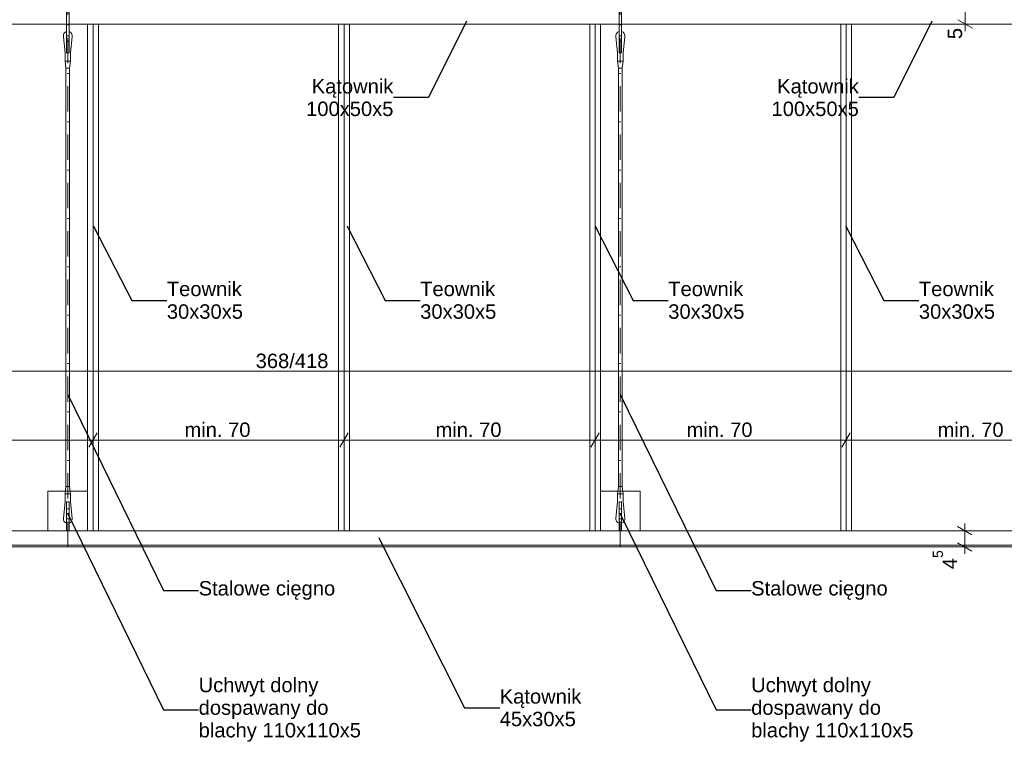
# Model space of a CAD drawing. Extents: x -72608 to -57388, y 19595 to 34464.
# Tile 8 of 12: x -67973 to -65240, y 31040 to 33044. Entities that reach past the tile are written whole.
import ezdxf

# ---------------------------------------------------------------- set-up
doc = ezdxf.new("R2010")
doc.units = 0
doc.header["$MEASUREMENT"] = 0
doc.linetypes.add('Dot & Dashed', pattern=[134.055552, 70.555553, -35.277777, 0, -28.222222])
for name, color, linetype, lineweight in [('arch opisy_Nr_Pióra__21', 7, 'Continuous', 13), ('ARCH STAL_Nr_Pióra__6', 5, 'Continuous', 13), ('Arch wyposażenie_Nr_Pióra__6', 5, 'Continuous', 13), ('INWENT WYMIARY_Nr_Pióra__1', 7, 'Continuous', 25), ('INWENT WYMIARY_Nr_Pióra__21', 7, 'Continuous', 13)]:
    doc.layers.add(name, color=color, linetype=linetype, lineweight=lineweight)
doc.layers.add('INWENT WYMIARY', color=7, linetype='Continuous')
doc.styles.add('GENERATED_STYLE_1', font='arial.ttf')
doc.styles.add('GENERATED_STYLE_2', font='arial.ttf')
doc.styles.add('GENERATED_STYLE_4', font='arial.ttf')
doc.dimstyles.new('GENERATED_STYLE__1', dxfattribs={"dimtxt": 40, "dimasz": 30.4, "dimexe": 0.18, "dimexo": 0, "dimgap": 0.09, "dimtad": 1, "dimtih": 1, "dimtoh": 1, "dimdec": 0, "dimlfac": 0.1, "dimzin": 0, "dimdsep": 46, "dimtxsty": 'GENERATED_STYLE_1', "dimblk": 'ARROWHEAD_2', "dimblk1": 'ARROWHEAD_2', "dimblk2": 'ARROWHEAD_2', "dimcen": 0.09, "dimclrd": 7, "dimclre": 7, "dimclrt": 7, "dimadec": 0, "dimazin": 0, "dimtfac": 1, "dimtdec": 4, "dimtmove": 0, "dimatfit": 3, "dimfxl": 0, "dimtolj": 1, "dimtzin": 0, "dimarcsym": 0})
doc.dimstyles.new('GENERATED_STYLE__2', dxfattribs={"dimtxt": 40, "dimasz": 30.4, "dimexe": 0.18, "dimexo": 0, "dimgap": 0.09, "dimtad": 1, "dimdec": 0, "dimlfac": 0.1, "dimzin": 0, "dimdsep": 46, "dimtxsty": 'GENERATED_STYLE_1', "dimblk": 'ARROWHEAD_2', "dimblk1": 'ARROWHEAD_2', "dimblk2": 'ARROWHEAD_2', "dimcen": 0.09, "dimclrd": 7, "dimclre": 7, "dimclrt": 7, "dimadec": 0, "dimazin": 0, "dimtfac": 1, "dimtdec": 4, "dimtmove": 0, "dimatfit": 3, "dimfxl": 0, "dimtolj": 1, "dimtzin": 0, "dimarcsym": 0})
doc.dimstyles.new('GENERATED_STYLE__3', dxfattribs={"dimtxt": 40, "dimasz": 30.4, "dimexe": 0.18, "dimexo": 0, "dimgap": 0.09, "dimtad": 1, "dimtih": 1, "dimtoh": 1, "dimdec": 0, "dimlfac": 0.1, "dimzin": 0, "dimdsep": 46, "dimtxsty": 'GENERATED_STYLE_1', "dimblk": 'ARROWHEAD_2', "dimblk1": 'ARROWHEAD_2', "dimblk2": 'ARROWHEAD_2', "dimcen": 0.09, "dimclrd": 7, "dimclre": 7, "dimclrt": 7, "dimadec": 0, "dimazin": 0, "dimtfac": 1, "dimtdec": 4, "dimtmove": 2, "dimatfit": 3, "dimfxl": 0, "dimtolj": 1, "dimtzin": 0, "dimarcsym": 0})
doc.dimstyles.new('GENERATED_STYLE__6', dxfattribs={"dimtxt": 0.18, "dimasz": 54.72, "dimexe": 0.18, "dimexo": 0.0625, "dimgap": 0.09, "dimtad": 0, "dimtih": 1, "dimtoh": 1, "dimdec": 4, "dimzin": 0, "dimdsep": 46, "dimcen": 0.09, "dimadec": 0, "dimazin": 0, "dimtfac": 1, "dimtdec": 4, "dimtmove": 0, "dimatfit": 3, "dimldrblk": 'ARROWHEAD_5', "dimfxl": 0, "dimtolj": 1, "dimtzin": 0, "dimarcsym": 0})

# ---------------------------------------------------------------- blocks, each defined once
blk = doc.blocks.new('*D21')
at = {"layer": 'INWENT WYMIARY_Nr_Pióra__21', "linetype": 'Continuous'}
for p, q in [((-69151.1, 32089.7), (-69174.2, 32049.7)), ((-69162.7, 32039.7), (-69162.7, 32099.7)), ((-64994.2, 32049.7), (-64971.1, 32089.7)), ((-64982.7, 32039.7), (-64982.7, 32099.7)), ((-69182.3, 32069.7), (-69162.7, 32069.7)), ((-69162.7, 32069.7), (-64982.7, 32069.7)), ((-64982.7, 32069.7), (-64963.1, 32069.7))]:
    blk.add_line(p, q, dxfattribs=at)
at = {"layer": 'INWENT WYMIARY_Nr_Pióra__1', "insert": (-67318, 32077.7), "char_height": 40, "attachment_point": 7, "style": 'GENERATED_STYLE_1'}
blk.add_mtext('{368/418}', dxfattribs=at)
blk = doc.blocks.new('ARROWHEAD_2')
at = {"color": 0, "linetype": 'Continuous', "lineweight": 0}
for p, q in [((0, 0), (-1, 0)), ((-0.378, -0.655), (0.378, 0.655))]:
    blk.add_line(p, q, dxfattribs=at)
blk = doc.blocks.new('*D22')
at = {"layer": 'INWENT WYMIARY_Nr_Pióra__21', "linetype": 'Continuous'}
for p, q in [((-69151.1, 31898.7), (-69174.2, 31858.7)), ((-69162.7, 31848.7), (-69162.7, 31908.7)), ((-68454.5, 31898.7), (-68477.6, 31858.7)), ((-68466, 31848.7), (-68466, 31908.7)), ((-69182.3, 31878.7), (-69162.7, 31878.7)), ((-69162.7, 31878.7), (-68466, 31878.7))]:
    blk.add_line(p, q, dxfattribs=at)
at = {"layer": 'INWENT WYMIARY_Nr_Pióra__1', "char_height": 40, "attachment_point": 7, "style": 'GENERATED_STYLE_1'}
for insert in [(-68908.9, 31886.7), (-68212.2, 31886.7), (-67515.6, 31886.7), (-66818.9, 31886.7), (-66122.2, 31886.7), (-65425.6, 31886.7)]:
    blk.add_mtext('{min. 70}', dxfattribs=dict(at, insert=insert))
blk = doc.blocks.new('*D23')
at = {"layer": 'INWENT WYMIARY_Nr_Pióra__21', "linetype": 'Continuous'}
for p, q in [((-68454.5, 31898.7), (-68477.6, 31858.7)), ((-68466, 31848.7), (-68466, 31908.7)), ((-67757.8, 31898.7), (-67780.9, 31858.7)), ((-67769.4, 31848.7), (-67769.4, 31908.7)), ((-68466, 31878.7), (-67769.4, 31878.7))]:
    blk.add_line(p, q, dxfattribs=at)
at = {"layer": 'INWENT WYMIARY_Nr_Pióra__1', "char_height": 40, "attachment_point": 7, "style": 'GENERATED_STYLE_1'}
for insert in [(-68908.9, 31886.7), (-68212.2, 31886.7), (-67515.6, 31886.7), (-66818.9, 31886.7), (-66122.2, 31886.7), (-65425.6, 31886.7)]:
    blk.add_mtext('{min. 70}', dxfattribs=dict(at, insert=insert))
blk = doc.blocks.new('*D24')
at = {"layer": 'INWENT WYMIARY_Nr_Pióra__21', "linetype": 'Continuous'}
for p, q in [((-67757.8, 31898.7), (-67780.9, 31858.7)), ((-67769.4, 31848.7), (-67769.4, 31908.7)), ((-67061.1, 31898.7), (-67084.2, 31858.7)), ((-67072.7, 31848.7), (-67072.7, 31908.7)), ((-67769.4, 31878.7), (-67072.7, 31878.7))]:
    blk.add_line(p, q, dxfattribs=at)
at = {"layer": 'INWENT WYMIARY_Nr_Pióra__1', "char_height": 40, "attachment_point": 7, "style": 'GENERATED_STYLE_1'}
for insert in [(-68908.9, 31886.7), (-68212.2, 31886.7), (-67515.6, 31886.7), (-66818.9, 31886.7), (-66122.2, 31886.7), (-65425.6, 31886.7)]:
    blk.add_mtext('{min. 70}', dxfattribs=dict(at, insert=insert))
blk = doc.blocks.new('*D25')
at = {"layer": 'INWENT WYMIARY_Nr_Pióra__21', "linetype": 'Continuous'}
for p, q in [((-67061.1, 31898.7), (-67084.2, 31858.7)), ((-67072.7, 31848.7), (-67072.7, 31908.7)), ((-66364.5, 31898.7), (-66387.6, 31858.7)), ((-66376, 31848.7), (-66376, 31908.7)), ((-67072.7, 31878.7), (-66376, 31878.7))]:
    blk.add_line(p, q, dxfattribs=at)
at = {"layer": 'INWENT WYMIARY_Nr_Pióra__1', "char_height": 40, "attachment_point": 7, "style": 'GENERATED_STYLE_1'}
for insert in [(-68908.9, 31886.7), (-68212.2, 31886.7), (-67515.6, 31886.7), (-66818.9, 31886.7), (-66122.2, 31886.7), (-65425.6, 31886.7)]:
    blk.add_mtext('{min. 70}', dxfattribs=dict(at, insert=insert))
blk = doc.blocks.new('*D26')
at = {"layer": 'INWENT WYMIARY_Nr_Pióra__21', "linetype": 'Continuous'}
for p, q in [((-66364.5, 31898.7), (-66387.6, 31858.7)), ((-66376, 31848.7), (-66376, 31908.7)), ((-65667.8, 31898.7), (-65690.9, 31858.7)), ((-65679.4, 31848.7), (-65679.4, 31908.7)), ((-66376, 31878.7), (-65679.4, 31878.7))]:
    blk.add_line(p, q, dxfattribs=at)
at = {"layer": 'INWENT WYMIARY_Nr_Pióra__1', "char_height": 40, "attachment_point": 7, "style": 'GENERATED_STYLE_1'}
for insert in [(-68908.9, 31886.7), (-68212.2, 31886.7), (-67515.6, 31886.7), (-66818.9, 31886.7), (-66122.2, 31886.7), (-65425.6, 31886.7)]:
    blk.add_mtext('{min. 70}', dxfattribs=dict(at, insert=insert))
blk = doc.blocks.new('*D27')
at = {"layer": 'INWENT WYMIARY_Nr_Pióra__21', "linetype": 'Continuous'}
for p, q in [((-65667.8, 31898.7), (-65690.9, 31858.7)), ((-65679.4, 31848.7), (-65679.4, 31908.7)), ((-64994.2, 31858.7), (-64971.1, 31898.7)), ((-64982.7, 31848.7), (-64982.7, 31908.7)), ((-65679.4, 31878.7), (-64982.7, 31878.7)), ((-64982.7, 31878.7), (-64963.1, 31878.7))]:
    blk.add_line(p, q, dxfattribs=at)
at = {"layer": 'INWENT WYMIARY_Nr_Pióra__1', "char_height": 40, "attachment_point": 7, "style": 'GENERATED_STYLE_1'}
for insert in [(-68908.9, 31886.7), (-68212.2, 31886.7), (-67515.6, 31886.7), (-66818.9, 31886.7), (-66122.2, 31886.7), (-65425.6, 31886.7)]:
    blk.add_mtext('{min. 70}', dxfattribs=dict(at, insert=insert))
blk = doc.blocks.new('*D30')
at = {"layer": 'INWENT WYMIARY_Nr_Pióra__21', "linetype": 'Continuous'}
for p, q in [((-65350.3, 31627.3), (-65350.3, 31646.9)), ((-65320.3, 31627.3), (-65380.3, 31627.3)), ((-65330.3, 31615.8), (-65370.3, 31638.9)), ((-65350.3, 31582.3), (-65350.3, 31627.3)), ((-65370.3, 31593.9), (-65330.3, 31570.8)), ((-65320.3, 31582.3), (-65380.3, 31582.3)), ((-65350.3, 31562.7), (-65350.3, 31582.3))]:
    blk.add_line(p, q, dxfattribs=at)
at = {"layer": 'INWENT WYMIARY_Nr_Pióra__1', "insert": (-65371.6, 31520.4), "char_height": 40, "attachment_point": 7, "rotation": 90, "style": 'GENERATED_STYLE_2'}
blk.add_mtext('{4\\A1{\\H0.7x;\\S5^  ;}}', dxfattribs=at)
blk = doc.blocks.new('*D34')
at = {"layer": 'INWENT WYMIARY_Nr_Pióra__21', "linetype": 'Continuous'}
for p, q in [((-65328.9, 33070.8), (-65368.9, 33093.9)), ((-65348.9, 33082.3), (-65348.9, 33101.9)), ((-65318.9, 33082.3), (-65378.9, 33082.3)), ((-65348.9, 33032.3), (-65348.9, 33082.3)), ((-65368.9, 33043.9), (-65328.9, 33020.8)), ((-65318.9, 33032.3), (-65378.9, 33032.3)), ((-65348.9, 33012.7), (-65348.9, 33032.3))]:
    blk.add_line(p, q, dxfattribs=at)
at = {"layer": 'INWENT WYMIARY_Nr_Pióra__1', "insert": (-65356.9, 32990.4), "char_height": 40, "attachment_point": 7, "rotation": 90, "style": 'GENERATED_STYLE_1'}
blk.add_mtext('{5}', dxfattribs=at)
blk = doc.blocks.new('ARROWHEAD_5')
at = {"color": 0, "linetype": 'Continuous', "lineweight": 0}
blk.add_line((0, 0), (-1, 0), dxfattribs=at)
blk.add_solid([(-1, 0.2679), (0, 0), (-1, -0.2679), (-1, 0.2679)], dxfattribs=at)

msp = doc.modelspace()

# ---------------------------------------------------------------- linework, layer by layer
at = {"layer": 'ARCH STAL_Nr_Pióra__6', "linetype": 'Continuous'}
for p, q in [((-69117.7, 33032.3), (-65027.7, 33032.3)), ((-67784.4, 33032.3), (-67784.4, 31627.3)), ((-67769.4, 33032.3), (-67769.4, 31627.3)), ((-67754.4, 33032.3), (-67754.4, 31627.3)), ((-67087.7, 33032.3), (-67087.7, 31627.3)), ((-67072.7, 33032.3), (-67072.7, 31627.3)), ((-67057.7, 33032.3), (-67057.7, 31627.3)), ((-66391, 33032.3), (-66391, 31627.3)), ((-66376, 33032.3), (-66376, 31627.3)), ((-66361, 33032.3), (-66361, 31627.3)), ((-65694.4, 33032.3), (-65694.4, 31627.3)), ((-65679.4, 33032.3), (-65679.4, 31627.3)), ((-65664.4, 33032.3), (-65664.4, 31627.3)), ((-67784.4, 31737.3), (-67894.4, 31737.3)), ((-67894.4, 31737.3), (-67894.4, 31627.3)), ((-67784.4, 31627.3), (-67784.4, 31737.3)), ((-66251, 31737.3), (-66361, 31737.3)), ((-66361, 31737.3), (-66361, 31627.3)), ((-66251, 31627.3), (-66251, 31737.3)), ((-69117.7, 31627.3), (-65027.7, 31627.3)), ((-67894.4, 31627.3), (-67784.4, 31627.3)), ((-66361, 31627.3), (-66251, 31627.3)), ((-69162.7, 31582.3), (-64982.7, 31582.3)), ((-69157.7, 31587.3), (-64987.7, 31587.3))]:
    msp.add_line(p, q, dxfattribs=at)
at = {"layer": 'Arch wyposażenie_Nr_Pióra__6', "linetype": 'Dot & Dashed'}
for p, q in [((-67839.4, 31582.3), (-67839.4, 33259.5)), ((-66306, 31582.3), (-66306, 33259.5))]:
    msp.add_line(p, q, dxfattribs=at)
at = {"layer": 'Arch wyposażenie_Nr_Pióra__6', "linetype": 'Continuous'}
for p, q in [((-67842.9, 33072.3), (-67842.9, 32952.3)), ((-67835.9, 32952.3), (-67835.9, 33072.3)), ((-66309.5, 32952.3), (-66309.5, 33072.3)), ((-66302.5, 33072.3), (-66302.5, 32952.3)), ((-67846.9, 32952.3), (-67851.6, 32997.2)), ((-67842.9, 32999.8), (-67835.9, 32999.8)), ((-67842.9, 32984.8), (-67835.9, 32984.8)), ((-67831.9, 32952.3), (-67827.1, 32997.2)), ((-66313.5, 32952.3), (-66318.3, 32997.2)), ((-66302.5, 32999.8), (-66309.5, 32999.8)), ((-66302.5, 32984.8), (-66309.5, 32984.8)), ((-66298.5, 32952.3), (-66293.8, 32997.2)), ((-67846.9, 32952.3), (-67846.9, 32929.8)), ((-67846.9, 32929.8), (-67844.4, 32909.8)), ((-67846.9, 32929.8), (-67831.9, 32929.8)), ((-67842.9, 32952.3), (-67835.9, 32952.3)), ((-67831.9, 32929.8), (-67834.4, 32909.8)), ((-67831.9, 32952.3), (-67831.9, 32929.8)), ((-66313.5, 32952.3), (-66313.5, 32929.8)), ((-66313.5, 32929.8), (-66311, 32909.8)), ((-66313.5, 32929.8), (-66298.5, 32929.8)), ((-66302.5, 32952.3), (-66309.5, 32952.3)), ((-66298.5, 32929.8), (-66301, 32909.8)), ((-66298.5, 32952.3), (-66298.5, 32929.8)), ((-67834.4, 32909.8), (-67844.4, 32909.8)), ((-67844.4, 31749.8), (-67844.4, 32909.8)), ((-67834.4, 31749.8), (-67834.4, 32909.8)), ((-66301, 32909.8), (-66311, 32909.8)), ((-66311, 31749.8), (-66311, 32909.8)), ((-66301, 31749.8), (-66301, 32909.8)), ((-67846.9, 31729.8), (-67844.4, 31749.8)), ((-67846.9, 31729.8), (-67831.9, 31729.8)), ((-67846.9, 31707.3), (-67846.9, 31729.8)), ((-67834.4, 31749.8), (-67844.4, 31749.8)), ((-67831.9, 31729.8), (-67834.4, 31749.8)), ((-67831.9, 31707.3), (-67831.9, 31729.8)), ((-66313.5, 31729.8), (-66311, 31749.8)), ((-66313.5, 31729.8), (-66298.5, 31729.8)), ((-66313.5, 31707.3), (-66313.5, 31729.8)), ((-66301, 31749.8), (-66311, 31749.8)), ((-66298.5, 31729.8), (-66301, 31749.8)), ((-66298.5, 31707.3), (-66298.5, 31729.8)), ((-67846.9, 31707.3), (-67851.6, 31662.4)), ((-67842.9, 31707.3), (-67842.9, 31627.3)), ((-67842.9, 31707.3), (-67835.9, 31707.3)), ((-67835.9, 31707.3), (-67835.9, 31627.3)), ((-67831.9, 31707.3), (-67827.1, 31662.4)), ((-66313.5, 31707.3), (-66318.3, 31662.4)), ((-66309.5, 31707.3), (-66309.5, 31627.3)), ((-66309.5, 31707.3), (-66302.5, 31707.3)), ((-66302.5, 31707.3), (-66302.5, 31627.3)), ((-66298.5, 31707.3), (-66293.8, 31662.4)), ((-67842.9, 31674.8), (-67835.9, 31674.8)), ((-66309.5, 31674.8), (-66302.5, 31674.8)), ((-67842.9, 31659.8), (-67835.9, 31659.8)), ((-66309.5, 31659.8), (-66302.5, 31659.8)), ((-67842.9, 31627.3), (-67835.9, 31627.3)), ((-66309.5, 31627.3), (-66302.5, 31627.3))]:
    msp.add_line(p, q, dxfattribs=at)
for centre, start, end in [((-67839.4, 32999.8), 106.2602, 191.9152), ((-67839.4, 32999.8), 348.0848, 73.7398), ((-66306, 32999.8), 106.2602, 191.9152), ((-66306, 32999.8), 348.0848, 73.7398), ((-67839.4, 31659.8), 168.0848, 253.7398), ((-67839.4, 31659.8), 286.2602, 11.9152), ((-66306, 31659.8), 168.0848, 253.7398), ((-66306, 31659.8), 286.2602, 11.9152)]:
    msp.add_arc(centre, 12.5, start, end, dxfattribs=at)

# ---------------------------------------------------------------- texts
at = {"layer": 'arch opisy_Nr_Pióra__21', "linetype": 'Continuous', "char_height": 40, "width": 485.892, "style": 'GENERATED_STYLE_4'}
for s, insert, attachment_point, line_spacing_factor in [('{Kątownik\\P100x50x5}', (-66935.7, 32828.3), 6, 0.940294), ('{Kątownik\\P100x50x5}', (-65644, 32828.3), 6, 0.940294), ('{Teownik\\P30x30x5}', (-67564.5, 32266.1), 4, 0.94068), ('{Teownik\\P30x30x5}', (-66861.4, 32266.1), 4, 0.94068), ('{Teownik\\P30x30x5}', (-66172.9, 32266.1), 4, 0.94068), ('{Teownik\\P30x30x5}', (-65477.4, 32266.1), 4, 0.94068), ('{Uchwyt dolny\\Pdospawany do \\Pblachy 110x110x5}', (-67476.2, 31130.7), 4, 0.940318), ('{Uchwyt dolny\\Pdospawany do \\Pblachy 110x110x5}', (-65942.9, 31130.7), 4, 0.940318), ('{Kątownik\\P45x30x5}', (-66640.7, 31136.1), 4, 0.94068)]:
    msp.add_mtext(s, dxfattribs=dict(at, insert=insert, attachment_point=attachment_point, line_spacing_factor=line_spacing_factor))
at = {"layer": 'arch opisy_Nr_Pióra__21', "linetype": 'Continuous', "char_height": 40, "width": 485.892, "attachment_point": 4, "style": 'GENERATED_STYLE_4'}
for insert in [(-67476.2, 31461.5), (-65942.9, 31461.5)]:
    msp.add_mtext('{Stalowe cięgno}', dxfattribs=dict(at, insert=insert))

# ---------------------------------------------------------------- dimensions: what is measured, and where the dimension line sits
at = {"layer": 'INWENT WYMIARY', "linetype": 'Continuous'}
for base, p1, p2, picture, middle in [((-65348.9, 33032.3), (-65332.3, 33032.3), (-65325.6, 33082.3), '*D34', (-65376.9, 33005.6)), ((-65350.2777504, 31582.3091733), (-65311.6445888, 31582.3091733), (-65303.4497225, 31627.3091733), '*D30', (-65378.2777504, 31575.5839754))]:
    dim = msp.add_linear_dim(base=base, p1=p1, p2=p2, angle=90, dimstyle='GENERATED_STYLE__2', dxfattribs=at)
    dim.commit()
    dim.dimension.update_dxf_attribs({"geometry": picture, "text_midpoint": middle})
for base, p1, p2, text, dimstyle, picture, middle in [((-69162.7, 32069.7), (-69162.7, 31582.3), (-64982.7, 31582.3), '368/418', 'GENERATED_STYLE__3', '*D21', (-67219.3, 32097.7)), ((-69162.7, 31878.7), (-69162.7, 32015.8), (-68466, 31969.5), 'min. 70', 'GENERATED_STYLE__1', '*D22', (-68819.1, 31906.7)), ((-69162.7, 31878.7), (-68466, 31969.5), (-67769.4, 31946.3), 'min. 70', 'GENERATED_STYLE__1', '*D23', (-68122.4, 31906.7)), ((-69162.7, 31878.7), (-67769.4, 31946.3), (-67072.7, 31846.3), 'min. 70', 'GENERATED_STYLE__1', '*D24', (-67425.8, 31906.7)), ((-69162.7, 31878.7), (-67072.7, 31846.3), (-66376, 31842.8), 'min. 70', 'GENERATED_STYLE__1', '*D25', (-66729.1, 31906.7)), ((-69162.7, 31878.7), (-66376, 31842.8), (-65679.4, 31830.8), 'min. 70', 'GENERATED_STYLE__1', '*D26', (-66032.4, 31906.7)), ((-69162.7, 31878.7), (-65679.4, 31830.8), (-64982.7, 31830.5), 'min. 70', 'GENERATED_STYLE__1', '*D27', (-65335.8, 31906.7))]:
    dim = msp.add_linear_dim(base=base, p1=p1, p2=p2, text=text, dimstyle=dimstyle, dxfattribs=at)
    dim.commit()
    dim.dimension.update_dxf_attribs({"geometry": picture, "text_midpoint": middle})

# ---------------------------------------------------------------- leaders
at = {"layer": 'arch opisy_Nr_Pióra__21', "linetype": 'Continuous', "annotation_type": 0, "has_hookline": 1}
for points, hookline_direction, text_width in [([(-66733.3, 33040.1), (-66838.2, 32828.3), (-66935.6, 32828.3)], 1, 233.8), ([(-65441.7, 33040.1), (-65546.6, 32828.3), (-65643.9, 32828.3)], 1, 233.8), ([(-67767.6, 32471.8), (-67662, 32266.1), (-67564.6, 32266.1)], 0, 206.4), ([(-67064.5, 32471.8), (-66958.9, 32266.1), (-66861.5, 32266.1)], 0, 206.4), ([(-66376, 32471.8), (-66270.4, 32266.1), (-66173, 32266.1)], 0, 206.4), ([(-65680.5, 32471.8), (-65574.9, 32266.1), (-65477.5, 32266.1)], 0, 206.4), ([(-67839.4, 32004.9), (-67573.7, 31461.5), (-67476.3, 31461.5)], 0, 374), ([(-66306, 32004.9), (-66040.4, 31461.5), (-65943, 31461.5)], 0, 374), ([(-67839.4, 31674.1), (-67573.7, 31130.7), (-67476.3, 31130.7)], 0, 444.1), ([(-66306, 31674.1), (-66040.4, 31130.7), (-65943, 31130.7)], 0, 444.1), ([(-66975.8, 31607.9), (-66738.2, 31136.1), (-66640.8, 31136.1)], 0, 222.2)]:
    msp.add_leader(points, dimstyle='GENERATED_STYLE__6', dxfattribs=dict(at, hookline_direction=hookline_direction, text_width=text_width))

doc.saveas('drawing.dxf')
